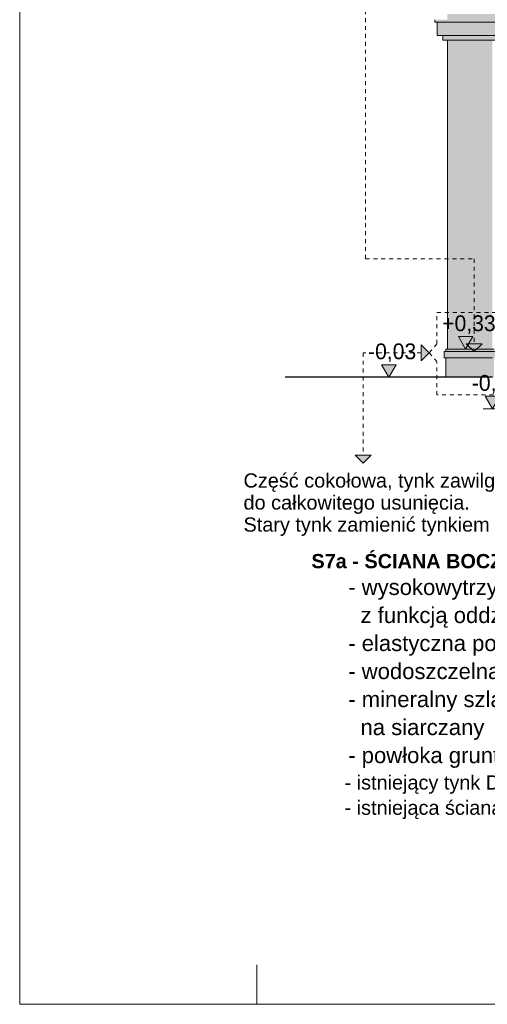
# Model space of a CAD drawing. Extents: x -396299 to -11759, y -15022 to 18278.
# Tile 159 of 205: x -86759 to -80840, y -11422 to 1053. Entities that reach past the tile are written whole.
import ezdxf

# ---------------------------------------------------------------- set-up
doc = ezdxf.new("R2010")
doc.units = 0
doc.header["$MEASUREMENT"] = 0
doc.linetypes.add('Hidden Line', pattern=[100, 50, -50])
for name, color, linetype, lineweight, true_color in [('Arch okna_Nr_Pióra__114', 7, 'Continuous', 13, 0xf1d696), ('Arch okna_Nr_Pióra__82', 7, 'Continuous', 20, 0xaaaaaa), ('Arch opisy_Nr_Pióra__3', 7, 'Continuous', 20, 0xff6600)]:
    doc.layers.add(name, color=color, linetype=linetype, lineweight=lineweight, true_color=true_color)
for name, color, linetype, lineweight in [('Arch okna_Nr_Pióra__32', 34, 'Continuous', 15), ('Arch opisy_Nr_Pióra__5', 7, 'Continuous', 13), ('ARCH TABELA_Nr_Pióra__21', 7, 'Continuous', 13), ('Arch wymiary_Nr_Pióra__21', 7, 'Continuous', 13), ('Arch wymiary_Nr_Pióra__5', 7, 'Continuous', 13), ('INWENT TEREN_Nr_Pióra__1', 7, 'Continuous', 25), ('INWENT.ŚCIANY_Nr_Pióra__21', 7, 'Continuous', 13)]:
    doc.layers.add(name, color=color, linetype=linetype, lineweight=lineweight)
doc.layers.add('Arch opisy', color=7, linetype='Continuous')
doc.layers.add('Arch wymiary', color=7, linetype='Continuous')
doc.styles.add('GENERATED_STYLE_1', font='txt')
doc.styles.add('GENERATED_STYLE_10', font='arial.ttf')
doc.styles.add('GENERATED_STYLE_8', font='arial.ttf')

# ---------------------------------------------------------------- blocks, each defined once
blk = doc.blocks.new('Linia_124', base_point=(-81576, -3167))
at = {"layer": 'Arch opisy_Nr_Pióra__3', "linetype": 'Continuous'}
blk.add_hatch(color=256, dxfattribs=at).paths.add_polyline_path([(-81576, -3167), (-81676, -3267), (-81676, -3067)], flags=0)
for p, q in [((-81576, -3167), (-81676, -3067)), ((-81676, -3267), (-81676, -3067)), ((-81576, -3167), (-81676, -3267))]:
    blk.add_line(p, q, dxfattribs=at)
at = {"layer": 'Arch opisy_Nr_Pióra__3', "linetype": 'Hidden Line'}
blk.add_line((-81676, -3167), (-82411, -3167), dxfattribs=at)
blk = doc.blocks.new('Linia_125', base_point=(-82411, -3167))
at = {"layer": 'Arch opisy_Nr_Pióra__3', "linetype": 'Continuous'}
blk.add_hatch(color=256, dxfattribs=at).paths.add_polyline_path([(-82411, -4566), (-82511, -4466), (-82311, -4466)], flags=0)
at = {"layer": 'Arch opisy_Nr_Pióra__3', "linetype": 'Hidden Line'}
blk.add_line((-82411, -3167), (-82411, -4466), dxfattribs=at)
at = {"layer": 'Arch opisy_Nr_Pióra__3', "linetype": 'Continuous'}
for p, q in [((-82411, -4566), (-82511, -4466)), ((-82511, -4466), (-82311, -4466)), ((-82411, -4566), (-82311, -4466))]:
    blk.add_line(p, q, dxfattribs=at)
blk = doc.blocks.new('Linia_191', base_point=(-82381, 13373))
at = {"layer": 'Arch opisy_Nr_Pióra__3', "linetype": 'Hidden Line'}
blk.add_line((-82381, 13273), (-82381, -1976), dxfattribs=at)
blk = doc.blocks.new('Linia_192', base_point=(-81005, -1976))
at = {"layer": 'Arch opisy_Nr_Pióra__3', "linetype": 'Continuous'}
blk.add_hatch(color=256, dxfattribs=at).paths.add_polyline_path([(-81005, -3152), (-81105, -3052), (-80905, -3052)], flags=0)
at = {"layer": 'Arch opisy_Nr_Pióra__3', "linetype": 'Hidden Line'}
blk.add_line((-81005, -1976), (-81005, -3052), dxfattribs=at)
at = {"layer": 'Arch opisy_Nr_Pióra__3', "linetype": 'Continuous'}
for p, q in [((-81005, -3152), (-81105, -3052)), ((-81105, -3052), (-80905, -3052)), ((-81005, -3152), (-80905, -3052))]:
    blk.add_line(p, q, dxfattribs=at)
blk = doc.blocks.new('Wymiary_2', base_point=(-80774, -3878))
at = {"layer": 'Arch wymiary_Nr_Pióra__21', "linetype": 'Continuous'}
blk.add_hatch(color=256, dxfattribs=at).paths.add_polyline_path([(-80774, -3878), (-80867, -3718), (-80681, -3718)], flags=0)
for p, q in [((-80774, -3878), (-80867, -3718)), ((-80867, -3718), (-80681, -3718)), ((-80681, -3718), (-80774, -3878)), ((-80774, -3878), (-80894, -3878)), ((-80774, -3878), (-80654, -3878))]:
    blk.add_line(p, q, dxfattribs=at)
at = {"layer": 'Arch wymiary_Nr_Pióra__21', "insert": (-81036, -3686), "char_height": 200, "attachment_point": 7, "style": 'GENERATED_STYLE_1'}
blk.add_mtext('{-0,43}', dxfattribs=at)
blk = doc.blocks.new('Wymiary_3', base_point=(-82086, -3478))
at = {"layer": 'Arch wymiary_Nr_Pióra__21', "linetype": 'Continuous'}
blk.add_hatch(color=256, dxfattribs=at).paths.add_polyline_path([(-82086, -3478), (-82179, -3318), (-81993, -3318)], flags=0)
for p, q in [((-82086, -3478), (-82179, -3318)), ((-82179, -3318), (-81993, -3318)), ((-81993, -3318), (-82086, -3478)), ((-82086, -3478), (-82206, -3478)), ((-82086, -3478), (-81966, -3478))]:
    blk.add_line(p, q, dxfattribs=at)
at = {"layer": 'Arch wymiary_Nr_Pióra__21', "insert": (-82349, -3286), "char_height": 200, "attachment_point": 7, "style": 'GENERATED_STYLE_1'}
blk.add_mtext('{-0,03}', dxfattribs=at)
blk = doc.blocks.new('Wymiary_81', base_point=(-81114, -3122))
at = {"layer": 'Arch wymiary_Nr_Pióra__5', "linetype": 'Continuous'}
blk.add_hatch(color=256, dxfattribs=at).paths.add_polyline_path([(-81114, -3122), (-81206, -2962), (-81021, -2962)], flags=0)
for p, q in [((-81114, -3122), (-81206, -2962)), ((-81206, -2962), (-81021, -2962)), ((-81021, -2962), (-81114, -3122)), ((-81114, -3122), (-81234, -3122)), ((-81114, -3122), (-80994, -3122))]:
    blk.add_line(p, q, dxfattribs=at)
at = {"layer": 'Arch wymiary_Nr_Pióra__21', "insert": (-81411, -2930), "char_height": 200, "attachment_point": 7, "style": 'GENERATED_STYLE_1'}
blk.add_mtext('{+0,33}', dxfattribs=at)

msp = doc.modelspace()

# ---------------------------------------------------------------- hatches: boundary and pattern name
at = {"layer": 'Arch okna_Nr_Pióra__114', "linetype": 'Continuous', "lineweight": 0, "true_color": 0x3c3525}
msp.add_hatch(color=39, dxfattribs=at).paths.add_polyline_path([(-81403.7, 1023.2), (-81473.7, 1023.2), (-81473.7, 853.2), (-81403.7, 853.2), (-81403.7, 793.2), (-69288.7, 793.2), (-69288.7, 1023.2)], flags=0)
at = {"layer": 'Arch okna_Nr_Pióra__114', "linetype": 'Continuous', "lineweight": 0, "true_color": 0x786b4b}
for points in [[(-81343.7, -3121.8), (-80773.7, -3121.8), (-80773.7, 793.2), (-81343.7, 793.2)], [(-81383.7, -3151.8), (-81383.7, -3231.8), (-81343.7, -3231.8), (-80773.7, -3231.8), (-80733.7, -3231.8), (-80733.7, -3151.8), (-80753.7, -3151.8), (-80753.7, -3121.8), (-81343.7, -3121.8), (-81363.7, -3121.8), (-81363.7, -3151.8)]]:
    msp.add_hatch(color=47, dxfattribs=at).paths.add_polyline_path(points, flags=0)
at = {"layer": 'Arch okna_Nr_Pióra__32', "linetype": 'Continuous', "lineweight": 0, "true_color": 0x603000}
msp.add_hatch(color=48, dxfattribs=at).paths.add_polyline_path([(-81503.7, 1023.2), (-41868.7, 1023.2), (-41868.7, 1053.2), (-41868.7, 1123.2), (-44208.7, 1123.2), (-44208.7, 1083.2), (-45228.7, 1083.2), (-45228.7, 1123.2), (-46558.7, 1123.2), (-46558.7, 1083.2), (-47578.7, 1083.2), (-47578.7, 1123.2), (-48608.7, 1123.2), (-48608.7, 1083.2), (-49628.7, 1083.2), (-49628.7, 1123.2), (-51128.7, 1123.2), (-51128.7, 1083.2), (-52148.7, 1083.2), (-52148.7, 1123.2), (-53333.7, 1123.2), (-53333.7, 1053.2), (-53443.7, 1053.2), (-53443.7, 1123.2), (-54068.7, 1123.2), (-55268.7, 1123.2), (-55268.7, 1083.2), (-56288.7, 1083.2), (-56288.7, 1123.2), (-57463.7, 1123.2), (-57463.7, 1083.2), (-58483.7, 1083.2), (-58483.7, 1123.2), (-59673.7, 1123.2), (-59673.7, 1083.2), (-60693.7, 1083.2), (-60693.7, 1123.2), (-61898.7, 1123.2), (-61898.7, 1083.2), (-62918.7, 1083.2), (-62918.7, 1123.2), (-64093.7, 1123.2), (-64093.7, 1083.2), (-65113.7, 1083.2), (-65113.7, 1123.2), (-66293.7, 1123.2), (-66293.7, 1083.2), (-67313.7, 1083.2), (-67313.7, 1123.2), (-68548.7, 1123.2), (-69178.7, 1123.2), (-69178.7, 1053.2), (-69288.7, 1053.2), (-69288.7, 1123.2), (-70418.7, 1123.2), (-70418.7, 1083.2), (-71438.7, 1083.2), (-71438.7, 1123.2), (-72993.7, 1123.2), (-72993.7, 1083.2), (-74013.7, 1083.2), (-74013.7, 1123.2), (-75218.7, 1123.2), (-75218.7, 1083.2), (-76238.7, 1083.2), (-76238.7, 1123.2), (-77438.7, 1123.2), (-77438.7, 1083.2), (-78458.7, 1083.2), (-78458.7, 1123.2), (-80773.7, 1123.2), (-81343.7, 1123.2), (-81343.7, 1053.2), (-81503.7, 1053.2)], flags=0)
at = {"layer": 'Arch okna_Nr_Pióra__82', "linetype": 'Continuous', "lineweight": 0, "true_color": 0x555555}
msp.add_hatch(color=251, dxfattribs=at).paths.add_polyline_path([(-81363.7, -3477.7), (-80773.7, -3477.7), (-80753.7, -3477.7), (-80753.7, -3231.8), (-80773.7, -3231.8), (-81343.7, -3231.8), (-81363.7, -3231.8)], flags=0)

# ---------------------------------------------------------------- linework, layer by layer
at = {"layer": 'Arch opisy_Nr_Pióra__3', "linetype": 'Hidden Line'}
for p, q in [((-82381.3, -1976.2), (-81005.4, -1976.2)), ((-81476.3, -2656.8), (-79962.3, -2656.8)), ((-81476.3, -3054.5), (-81476.3, -2656.8)), ((-81576.3, -3167.2), (-81476.3, -3054.5)), ((-81576.3, -3167.2), (-81476.3, -3279.9)), ((-81476.3, -3701.8), (-81476.3, -3279.9)), ((-79962.3, -3701.8), (-81476.3, -3701.8))]:
    msp.add_line(p, q, dxfattribs=at)
at = {"layer": 'ARCH TABELA_Nr_Pióra__21', "linetype": 'Continuous'}
for p, q in [((-86758.7, -11421.6), (-86758.7, 18278.4)), ((-83758.7, -10921.6), (-83758.7, -11421.6)), ((-11758.7, -11421.6), (-86758.7, -11421.6))]:
    msp.add_line(p, q, dxfattribs=at)
at = {"layer": 'INWENT TEREN_Nr_Pióra__1', "linetype": 'Continuous'}
msp.add_line((-80773.7, -3477.7), (-83398.3, -3477.7), dxfattribs=at)
at = {"layer": 'INWENT.ŚCIANY_Nr_Pióra__21', "linetype": 'Continuous'}
for p, q in [((-81503.7, 1053.2), (-81503.7, 1023.2)), ((-41868.7, 1023.2), (-81503.7, 1023.2)), ((-81473.7, 853.2), (-81473.7, 1023.2)), ((-69288.7, 853.2), (-81473.7, 853.2)), ((-81403.7, 853.2), (-81403.7, 793.2)), ((-69288.7, 793.2), (-81403.7, 793.2)), ((-81343.7, 793.2), (-81343.7, -3121.8)), ((-81383.7, -3151.8), (-81383.7, -3231.8)), ((-81383.7, -3151.8), (-81363.7, -3151.8)), ((-80733.7, -3151.8), (-81383.7, -3151.8)), ((-81383.7, -3231.8), (-81343.7, -3231.8)), ((-81363.7, -3121.8), (-81343.7, -3121.8)), ((-81363.7, -3121.8), (-81363.7, -3151.8)), ((-81363.7, -3121.8), (-80753.7, -3121.8)), ((-81363.7, -3231.8), (-81363.7, -3477.7)), ((-81343.7, -3231.8), (-80773.7, -3231.8))]:
    msp.add_line(p, q, dxfattribs=at)

# ---------------------------------------------------------------- block references
at = {"layer": 'Arch opisy', "color": 30, "linetype": 'Hidden Line', "lineweight": 20, "true_color": 0xff6600}
for name, p in [('Linia_191', (-82381.3, 13373.2)), ('Linia_192', (-81005.4, -1976.2)), ('Linia_124', (-81576.3, -3167.2)), ('Linia_125', (-82410.7, -3167.2))]:
    msp.add_blockref(name, p, dxfattribs=at)
at = {"layer": 'Arch wymiary', "linetype": 'Continuous'}
for name, p in [('Wymiary_81', (-81113.5, -3121.8)), ('Wymiary_3', (-82086, -3477.7)), ('Wymiary_2', (-80773.7, -3877.7))]:
    msp.add_blockref(name, p, dxfattribs=at)

# ---------------------------------------------------------------- texts
at = {"layer": 'Arch opisy_Nr_Pióra__5', "linetype": 'Continuous', "char_height": 180, "attachment_point": 1}
for s, insert, width, line_spacing_factor, style in [('{Część cokołowa, tynk zawilgocony\\Pdo całkowitego usunięcia. \\PStary tynk zamienić tynkiem renowacyjnym}', (-83925.4, -4694.8), 5394.216, 0.930196, 'GENERATED_STYLE_10'), ('\\A1;{\\fArial|b1|i0|c0|p38;S7a - ŚCIANA BOCZNA CZĘŚĆ PODZIEMNA\\P\\fArial|b0|i0|c0|p38;\\H1.111111x;      - wysokowytrzymała, trójwarstwowa kubełkowa mata ochronna \\P        z funkcją oddzielającą\\P      - elastyczna polimerowa powłoka grubowarstwowa (FPD)\\P      - wodoszczelna szpachlówka uszczelniająca\\P      - mineralny szlam uszczelniający o wysokiej odporności \\P        na siarczany\\P      - powłoka gruntująca o działaniu wzmacniającym\\P\\H0.900000x;      - istniejący tynk DO USUNIĘCIA\\P      - istniejąca ściana z cegły ceramicznej pełnej PODDANA NAPRAWIE}', (-83065.7, -5716.5), 9728.552, 1.064761, 'GENERATED_STYLE_8')]:
    msp.add_mtext(s, dxfattribs=dict(at, insert=insert, width=width, line_spacing_factor=line_spacing_factor, style=style))

doc.saveas('drawing.dxf')
